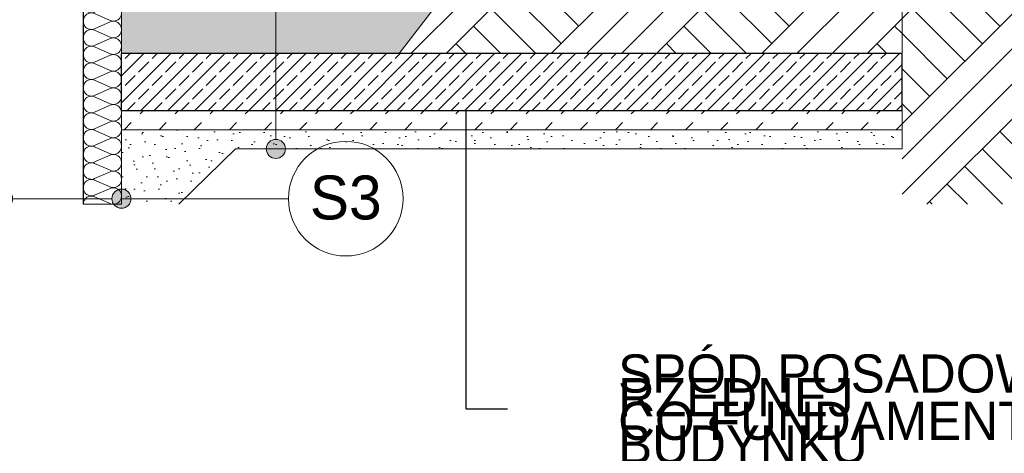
# Model space of a CAD drawing. Extents: x -264238 to -24649, y 31125 to 167795.
# Tile 18 of 256: x -235771 to -230613, y 74336 to 76606. Entities that reach past the tile are written whole.
import ezdxf

# ---------------------------------------------------------------- set-up
doc = ezdxf.new("R2010")
doc.units = 0
doc.header["$MEASUREMENT"] = 0
for name, color, linetype, lineweight in [('A-Opisy_Nr_Pióra__21', 7, 'Continuous', 9), ('Arch ocieplenie_Nr_Pióra__46', 5, 'Continuous', 13), ('Arch opisy_Nr_Pióra__1', 7, 'Continuous', 25), ('Arch opisy_Nr_Pióra__21', 7, 'Continuous', 9), ('Arch schody_Nr_Pióra__1', 7, 'Continuous', 25), ('Arch schody_Nr_Pióra__21', 7, 'Continuous', 9), ('Arch wykończenie_Nr_Pióra__46', 5, 'Continuous', 13), ('arch wypelnienia_Nr_Pióra__21', 7, 'Continuous', 9), ('INWENT.ŚCIANY_Nr_Pióra__1', 7, 'Continuous', 25)]:
    doc.layers.add(name, color=color, linetype=linetype, lineweight=lineweight)
doc.layers.add('Arch ocieplenie', color=7, linetype='Continuous')
doc.layers.add('Arch opisy', color=7, linetype='Continuous')
doc.layers.add('arch wypelnienia_Nr_Pióra__2', color=7, linetype='Continuous', lineweight=13, true_color=0x7f7f7f)
doc.styles.add('GENERATED_STYLE_4', font='txt')
doc.styles.add('GENERATED_STYLE_5', font='txt')
doc.dimstyles.new('GENERATED_STYLE__13', dxfattribs={"dimtxt": 0.18, "dimasz": 273.6, "dimexe": 0.18, "dimexo": 0.0625, "dimgap": 0.09, "dimtad": 0, "dimtih": 1, "dimtoh": 1, "dimdec": 4, "dimzin": 0, "dimdsep": 46, "dimcen": 0.09, "dimadec": 0, "dimazin": 0, "dimtfac": 1, "dimtdec": 4, "dimtmove": 0, "dimatfit": 3, "dimldrblk": 'ARROWHEAD_5', "dimfxl": 0, "dimtolj": 1, "dimtzin": 0, "dimarcsym": 0})
pattern_1 = [(45, (0, 0), (-275.77163, 275.77163), []), (45, (-91.9, 91.9), (-551.5433, 551.5433), []), (45, (-183.85, 183.85), (-551.5433, 551.5433), []), (135, (-275.77, 275.77), (91.92388, 91.92388), [390, -390])]
pattern_2 = [(45, (0, 200), (-63.63961, 63.63961), [0, -60, 0, -90]), (110, (200, 200), (84.572336, 30.781813), [0, -44, 0, -76])]

# ---------------------------------------------------------------- blocks, each defined once
blk = doc.blocks.new('Izolacja cieplna 14_204', base_point=(-235438.4, 75639.6))
at = {"layer": 'Arch ocieplenie_Nr_Pióra__46', "linetype": 'Continuous'}
for p, q in [((-235378.8, 76819.6), (-235298, 76855.9)), ((-235298, 76776.1), (-235378.8, 76812.3)), ((-235378.8, 76732.5), (-235298, 76768.8)), ((-235298, 76688.9), (-235378.8, 76725.2)), ((-235378.8, 76645.4), (-235298, 76681.6)), ((-235298, 76601.8), (-235378.8, 76638)), ((-235378.8, 76558.2), (-235298, 76594.5)), ((-235298, 76514.6), (-235378.8, 76550.9)), ((-235378.8, 76471.1), (-235298, 76507.3)), ((-235298, 76427.5), (-235378.8, 76463.8)), ((-235378.8, 76383.9), (-235298, 76420.2)), ((-235298, 76340.4), (-235378.8, 76376.6)), ((-235378.8, 76296.8), (-235298, 76333)), ((-235298, 76253.2), (-235378.8, 76289.5)), ((-235378.8, 76209.6), (-235298, 76245.9)), ((-235298, 76166.1), (-235378.8, 76202.3)), ((-235378.8, 76122.5), (-235298, 76158.8)), ((-235298, 76078.9), (-235378.8, 76115.2)), ((-235378.8, 76035.4), (-235298, 76071.6)), ((-235298, 75991.8), (-235378.8, 76028)), ((-235378.8, 75948.2), (-235298, 75984.5)), ((-235298, 75904.6), (-235378.8, 75940.9)), ((-235378.8, 75861.1), (-235298, 75897.3)), ((-235298, 75817.5), (-235378.8, 75853.8)), ((-235378.8, 75773.9), (-235298, 75810.2)), ((-235298, 75730.4), (-235378.8, 75766.6)), ((-235378.8, 75686.8), (-235298, 75723)), ((-235298, 75643.2), (-235378.8, 75679.5))]:
    blk.add_line(p, q, dxfattribs=at)
for centre, start_param, end_param in [((-235281, 76816), 2.728799, 6.695979), ((-235395.9, 76772.4), 5.870392, 9.837571), ((-235395.9, 76859.6), 1.570796, 3.554385), ((-235281, 76728.8), 2.728799, 6.695979), ((-235395.9, 76685.3), 5.870392, 9.837571), ((-235281, 76641.7), 2.728799, 6.695979), ((-235395.9, 76598.1), 5.870392, 9.837571), ((-235395.9, 76511), 5.870392, 9.837571), ((-235281, 76554.6), 2.728799, 6.695979), ((-235281, 76467.4), 2.728799, 6.695979), ((-235395.9, 76423.8), 5.870392, 9.837571), ((-235281, 76380.3), 2.728799, 6.695979), ((-235395.9, 76336.7), 5.870392, 9.837571), ((-235395.9, 76249.6), 5.870392, 9.837571), ((-235281, 76293.1), 2.728799, 6.695979), ((-235281, 76206), 2.728799, 6.695979), ((-235395.9, 76162.4), 5.870392, 9.837571), ((-235281, 76118.8), 2.728799, 6.695979), ((-235395.9, 76075.3), 5.870392, 9.837571), ((-235281, 76031.7), 2.728799, 6.695979), ((-235395.9, 75988.1), 5.870392, 9.837571), ((-235281, 75944.6), 2.728799, 6.695979), ((-235395.9, 75901), 5.870392, 9.837571), ((-235281, 75857.4), 2.728799, 6.695979), ((-235395.9, 75813.8), 5.870392, 9.837571), ((-235281, 75770.3), 2.728799, 6.695979), ((-235395.9, 75726.7), 5.870392, 9.837571), ((-235281, 75683.1), 2.728799, 6.695979), ((-235395.9, 75639.6), 5.870392, 7.853982)]:
    blk.add_ellipse(centre, major_axis=(0, 43.6), ratio=0.97621, start_param=start_param, end_param=end_param, dxfattribs=at)
blk = doc.blocks.new('Linia_94', base_point=(-235858.4, 75669))
at = {"layer": 'Arch opisy_Nr_Pióra__21', "linetype": 'Continuous'}
for points in [[(-235808.4, 75669), (-235812.3, 75688.1), (-235823.1, 75704.3), (-235839.3, 75715.2), (-235858.4, 75719), (-235877.6, 75715.2), (-235893.8, 75704.3), (-235904.6, 75688.1), (-235908.4, 75669), (-235904.6, 75649.8), (-235893.8, 75633.6), (-235877.6, 75622.8), (-235858.4, 75619), (-235839.3, 75622.8), (-235823.1, 75633.6), (-235812.3, 75649.8)], [(-235188.4, 75669), (-235192.3, 75688.1), (-235203.1, 75704.3), (-235219.3, 75715.2), (-235238.4, 75719), (-235257.6, 75715.2), (-235273.8, 75704.3), (-235284.6, 75688.1), (-235288.4, 75669), (-235284.6, 75649.8), (-235273.8, 75633.6), (-235257.6, 75622.8), (-235238.4, 75619), (-235219.3, 75622.8), (-235203.1, 75633.6), (-235192.3, 75649.8)]]:
    blk.add_hatch(color=256, dxfattribs=at).paths.add_polyline_path(points, flags=0)
blk.add_line((-235808.4, 75669), (-235288.4, 75669), dxfattribs=at)
for centre in [(-235858.4, 75669), (-235238.4, 75669)]:
    blk.add_circle(centre, 50, dxfattribs=at)
blk = doc.blocks.new('Linia_95', base_point=(-235238.4, 75669))
at = {"layer": 'Arch opisy_Nr_Pióra__21', "linetype": 'Continuous'}
blk.add_line((-235238.4, 75669), (-234363.2, 75669), dxfattribs=at)
blk.add_circle((-234063.2, 75669), 300, dxfattribs=at)
blk = doc.blocks.new('Linia_101', base_point=(-234429.3, 75929.6))
at = {"layer": 'Arch opisy_Nr_Pióra__21', "linetype": 'Continuous'}
for points in [[(-234379.3, 76929.6), (-234383.1, 76948.7), (-234394, 76964.9), (-234410.2, 76975.8), (-234429.3, 76979.6), (-234448.5, 76975.8), (-234464.7, 76964.9), (-234475.5, 76948.7), (-234479.3, 76929.6), (-234475.5, 76910.4), (-234464.7, 76894.2), (-234448.5, 76883.4), (-234429.3, 76879.6), (-234410.2, 76883.4), (-234394, 76894.2), (-234383.1, 76910.4)], [(-234379.3, 75929.6), (-234383.1, 75948.7), (-234394, 75964.9), (-234410.2, 75975.8), (-234429.3, 75979.6), (-234448.5, 75975.8), (-234464.7, 75964.9), (-234475.5, 75948.7), (-234479.3, 75929.6), (-234475.5, 75910.4), (-234464.7, 75894.2), (-234448.5, 75883.4), (-234429.3, 75879.6), (-234410.2, 75883.4), (-234394, 75894.2), (-234383.1, 75910.4)]]:
    blk.add_hatch(color=256, dxfattribs=at).paths.add_polyline_path(points, flags=0)
blk.add_line((-234429.3, 75979.6), (-234429.3, 76879.6), dxfattribs=at)
for centre in [(-234429.3, 76929.6), (-234429.3, 75929.6)]:
    blk.add_circle(centre, 50, dxfattribs=at)
blk = doc.blocks.new('ARROWHEAD_5')
at = {"color": 0, "linetype": 'Continuous', "lineweight": 0}
blk.add_line((0, 0), (-1, 0), dxfattribs=at)
blk.add_solid([(-1, 0.2679), (0, 0), (-1, -0.2679), (-1, 0.2679)], dxfattribs=at)

msp = doc.modelspace()

# ---------------------------------------------------------------- hatches: boundary and pattern name
at = {"layer": 'arch wypelnienia_Nr_Pióra__2', "linetype": 'Continuous'}
h = msp.add_hatch(dxfattribs=at)
h.set_pattern_fill('Cut_Stone', color=256, style=0, pattern_type=2)
h.set_pattern_definition(pattern_2)
h.paths.add_polyline_path([(-232268.4, 77789.6), (-232268.4, 77729.6), (-232268.4, 77629.6), (-232548.4, 77629.6), (-232548.4, 77569.6), (-232548.4, 77469.6), (-232828.4, 77469.6), (-232828.4, 77409.6), (-232828.4, 77309.6), (-233108.4, 77309.6), (-233108.4, 77249.6), (-233108.4, 77149.6), (-233388.4, 77149.6), (-233388.4, 77089.6), (-233388.4, 76989.6), (-233668.4, 76989.6), (-233668.4, 76929.6), (-233668.4, 76829.6), (-233948.4, 76829.6), (-233948.4, 76769.6), (-233948.4, 76669.6), (-234318.4, 76669.6), (-234318.4, 76769.6), (-234318.4, 76804.6), (-235238.4, 76804.6), (-235238.4, 76429.6), (-233784.2, 76429.6), (-233545, 76739.6), (-233388.4, 76739.6), (-233265, 76899.6), (-233108.4, 76899.6), (-232985, 77059.6), (-232828.4, 77059.6), (-232705, 77219.6), (-232548.4, 77219.6), (-232425, 77379.6), (-232268.4, 77379.6), (-232145, 77539.6), (-231988.4, 77539.6), (-231865, 77699.6), (-231708.4, 77699.6), (-231585, 77859.6), (-231428.4, 77859.6), (-231305, 78019.6), (-231148.4, 78019.6), (-230974.9, 78244.6), (-228980.9, 78244.6), (-228980.9, 78394.6), (-231148.4, 78394.6), (-231148.4, 78269.6), (-231428.4, 78269.6), (-231428.4, 78209.6), (-231428.4, 78109.6), (-231708.4, 78109.6), (-231708.4, 78049.6), (-231708.4, 77949.6), (-231988.4, 77949.6), (-231988.4, 77889.6), (-231988.4, 77789.6)], flags=0)
h = msp.add_hatch(dxfattribs=at)
h.set_pattern_fill('Earth', color=256, style=0, pattern_type=2)
h.set_pattern_definition(pattern_1)
h.paths.add_polyline_path([(-231148.4, 75639.6), (-230090.8, 75639.6), (-228980.9, 78244.6), (-230974.9, 78244.6), (-231148.4, 78019.6)], flags=0)
h = msp.add_hatch(dxfattribs=at)
h.set_pattern_fill('Earth', color=256, style=0, pattern_type=2)
h.set_pattern_definition(pattern_1)
h.paths.add_polyline_path([(-231148.4, 76429.6), (-231148.4, 78019.6), (-231305, 78019.6), (-231428.4, 77859.6), (-231585, 77859.6), (-231708.4, 77699.6), (-231865, 77699.6), (-231988.4, 77539.6), (-232145, 77539.6), (-232268.4, 77379.6), (-232425, 77379.6), (-232548.4, 77219.6), (-232705, 77219.6), (-232828.4, 77059.6), (-232985, 77059.6), (-233108.4, 76899.6), (-233265, 76899.6), (-233388.4, 76739.6), (-233545, 76739.6), (-233784.2, 76429.6)], flags=0)
h = msp.add_hatch(dxfattribs=at)
h.set_pattern_fill('Cut_Stone', color=256, style=0, pattern_type=2)
h.set_pattern_definition(pattern_2)
h.paths.add_polyline_path([(-235238.4, 76029.6), (-235238.4, 75639.6), (-234938.4, 75639.6), (-234641.6, 75929.6), (-231148.4, 75929.6), (-231148.4, 76029.6)], flags=0)
at = {"layer": 'arch wypelnienia_Nr_Pióra__21', "linetype": 'Continuous'}
h = msp.add_hatch(dxfattribs=at)
h.set_pattern_fill('beton_zbrojony', color=256, style=0, pattern_type=2)
h.set_pattern_definition([(45, (0, 0), (-70.71068, 70.71068), []), (45, (-35.36, 35.36), (-70.71068, 70.71068), [75, -25])])
h.paths.add_polyline_path([(-234429.3, 76429.6), (-235238.4, 76429.6), (-235238.4, 76129.6), (-231148.4, 76129.6), (-231148.4, 76429.6), (-233784.2, 76429.6), (-234429.3, 76429.6)], flags=0)
h = msp.add_hatch(dxfattribs=at)
h.set_pattern_fill('Dashed', color=256, style=0, pattern_type=2)
h.set_pattern_definition([(45, (0, 0), (-183.84776, 183.84776), [195, -65]), (45, (1e-14, 183.85), (-183.84776, 183.84776), [195, -65])])
h.paths.add_polyline_path([(-235238.4, 76029.6), (-231148.4, 76029.6), (-231148.4, 76129.6), (-235238.4, 76129.6)], flags=0)

# ---------------------------------------------------------------- linework, layer by layer
at = {"layer": 'Arch schody_Nr_Pióra__1', "linetype": 'Continuous'}
for p, q in [((-231148.4, 76429.6), (-235238.4, 76429.6)), ((-235238.4, 76129.6), (-235238.4, 76429.6)), ((-231148.4, 76129.6), (-231148.4, 76429.6)), ((-231148.4, 76129.6), (-235238.4, 76129.6))]:
    msp.add_line(p, q, dxfattribs=at)
at = {"layer": 'Arch schody_Nr_Pióra__21', "linetype": 'Continuous'}
for p, q in [((-235238.4, 76129.6), (-235238.4, 79369.6)), ((-231148.4, 76429.6), (-231148.4, 79309.6)), ((-233784.2, 76429.6), (-233545, 76739.6)), ((-231148.4, 75929.6), (-231148.4, 76129.6)), ((-231148.4, 76029.6), (-235238.4, 76029.6)), ((-234641.6, 75929.6), (-234938.4, 75639.6)), ((-231148.4, 75929.6), (-234641.6, 75929.6))]:
    msp.add_line(p, q, dxfattribs=at)
at = {"layer": 'Arch wykończenie_Nr_Pióra__46', "linetype": 'Continuous'}
for p in [(-235238.4, 76119.6), (-235438.4, 75639.6)]:
    msp.add_line(p, (-235238.4, 75639.6), dxfattribs=at)
at = {"layer": 'INWENT.ŚCIANY_Nr_Pióra__1', "linetype": 'Continuous'}
msp.add_line((-235438.4, 76929.6), (-235438.4, 75639.6), dxfattribs=at)

# ---------------------------------------------------------------- block references
at = {"layer": 'Arch ocieplenie', "color": 104, "linetype": 'Continuous', "lineweight": 9, "true_color": 0x029e21}
msp.add_blockref('Izolacja cieplna 14_204', (-235438.4, 75639.6), dxfattribs=at)
at = {"layer": 'Arch opisy', "linetype": 'Continuous'}
for name, p in [('Linia_101', (-234429.3, 75929.6)), ('Linia_95', (-235238.4, 75669)), ('Linia_94', (-235858.4, 75669))]:
    msp.add_blockref(name, p, dxfattribs=at)

# ---------------------------------------------------------------- texts
at = {"layer": 'A-Opisy_Nr_Pióra__21', "linetype": 'Continuous', "insert": (-232636.1, 74566.5), "char_height": 200, "width": 5366.597, "attachment_point": 4, "line_spacing_factor": 0.371432, "style": 'GENERATED_STYLE_4'}
msp.add_mtext('{SPÓD POSADOWIENIA NA TEJ SAMEJ RZĘDNEJ\\PCO FUNDAMENTY ISTNIUEJĄCEGO BUDYNKU}', dxfattribs=at)
at = {"layer": 'Arch opisy_Nr_Pióra__1', "linetype": 'Continuous', "insert": (-234063.2, 75790.4), "char_height": 230, "attachment_point": 2, "style": 'GENERATED_STYLE_5'}
msp.add_mtext('{S3}', dxfattribs=at)

# ---------------------------------------------------------------- leaders
at = {"layer": 'A-Opisy_Nr_Pióra__21', "linetype": 'Continuous', "annotation_type": 0, "has_hookline": 1, "hookline_direction": 1, "text_width": 4866.7}
msp.add_leader([(-233434, 76129.6), (-233434, 74568.5), (-233216, 74568.5)], dimstyle='GENERATED_STYLE__13', dxfattribs=at)

doc.saveas('drawing.dxf')
